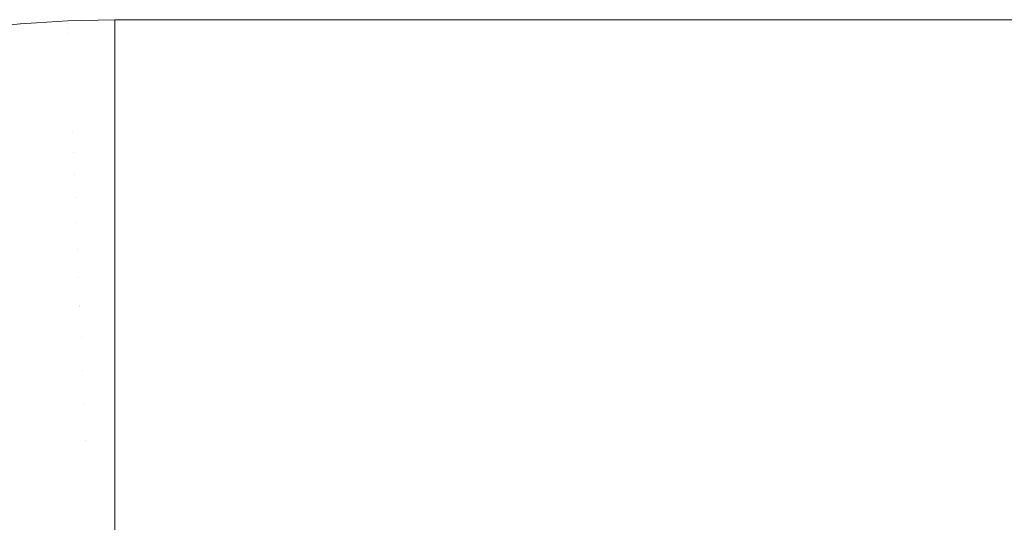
# Model space of a CAD drawing. Header units: centimetres. Extents: x -25.9 to 27.4, y -28.2 to -26.4.
# Tile 41 of 199: x -25.8373 to -25.7467, y -26.4063 to -26.36. Entities that reach past the tile are written whole.
import ezdxf

# ---------------------------------------------------------------- set-up
doc = ezdxf.new("R2010")
doc.units = ezdxf.units.CM
doc.header["$LTSCALE"] = 2.54
doc.layers.add('Lucido design-1', color=7, linetype='Continuous')

# ---------------------------------------------------------------- blocks, each defined once
blk = doc.blocks.new('Gruppo-4-1')
at = {"color": 7, "linetype": 'Continuous', "lineweight": 9}
for points, invisible_edges in [([(-25.832921, -26.360142, 540.423108), (-25.828561, -26.360047, 540.423108), (-25.828561, -26.36, 540.420033), (-25.831636, -26.360067, 540.420033)], 9), ([(-25.831636, -26.360067, 539.820033), (-25.828561, -26.36, 539.820033), (-25.828561, -26.360095, 539.815674), (-25.832919, -26.36019, 539.815674)], 12), ([(-25.831636, -26.360067, 539.820033), (-25.831636, -26.360067, 540.420033), (-25.828561, -26.36, 540.420033), (-25.828561, -26.36, 539.820033)], 1), ([(27.271439, -26.360047, 540.423108), (27.271439, -26.36, 540.420033), (-25.828561, -26.36, 540.420033), (-25.828561, -26.360047, 540.423108)], 8), ([(-25.828561, -26.36, 539.820033), (-8.128561, -26.36, 539.820033), (-8.128561, -26.360095, 539.815671), (-25.828561, -26.360095, 539.815671)], 4), ([(-25.828561, -26.36, 539.820033), (-8.084169, -26.36, 540.145677), (-8.089361, -26.36, 540.13896)], 9), ([(-25.828561, -26.36, 539.820033), (-8.127841, -26.36, 540.036995), (-8.128381, -26.36, 540.028522)], 9), ([(-25.828561, -26.36, 539.820033), (-8.122108, -26.36, 540.070429), (-8.124072, -26.36, 540.062169)], 9), ([(-25.828561, -26.36, 539.820033), (-8.117137, -26.36, 540.086661), (-8.119795, -26.36, 540.078598)], 9), ([(-25.828561, -26.36, 539.820033), (-8.078696, -26.36, 540.152168), (-8.084169, -26.36, 540.145677)], 9), ([(-8.089361, -26.36, 540.13896), (-8.094263, -26.36, 540.132028), (-25.828561, -26.36, 539.820033)], 10), ([(-25.828561, -26.36, 540.420033), (-8.003133, -26.36, 540.205611), (-8.010942, -26.36, 540.202279)], 9), ([(-25.828561, -26.36, 539.820033), (-8.126942, -26.36, 540.045437), (-8.127841, -26.36, 540.036995)], 9), ([(-8.128381, -26.36, 540.028522), (-8.128561, -26.36, 540.020033), (-25.828561, -26.36, 539.820033)], 10), ([(-8.124072, -26.36, 540.062169), (-8.125685, -26.36, 540.053834), (-25.828561, -26.36, 539.820033)], 10), ([(-8.125685, -26.36, 540.053834), (-8.126942, -26.36, 540.045437), (-25.828561, -26.36, 539.820033)], 10), ([(-25.828561, -26.36, 539.820033), (-8.114139, -26.36, 540.094605), (-8.117137, -26.36, 540.086661)], 9), ([(-8.119795, -26.36, 540.078598), (-8.122108, -26.36, 540.070429), (-25.828561, -26.36, 539.820033)], 10), ([(-25.828561, -26.36, 539.820033), (-8.107147, -26.36, 540.110074), (-8.110807, -26.36, 540.102414)], 9), ([(-25.828561, -26.36, 539.820033), (-8.098867, -26.36, 540.124895), (-8.103164, -26.36, 540.117572)], 9), ([(-8.094263, -26.36, 540.132028), (-8.098867, -26.36, 540.124895), (-25.828561, -26.36, 539.820033)], 10), ([(-25.828561, -26.36, 540.420033), (-8.040556, -26.36, 540.185735), (-8.047488, -26.36, 540.180833)], 9), ([(-25.828561, -26.36, 540.420033), (-8.0261, -26.36, 540.194636), (-8.033423, -26.36, 540.190339)], 9), ([(-8.010942, -26.36, 540.202279), (-8.018602, -26.36, 540.198619), (-25.828561, -26.36, 540.420033)], 10), ([(-8.018602, -26.36, 540.198619), (-8.0261, -26.36, 540.194636), (-25.828561, -26.36, 540.420033)], 10), ([(-25.828561, -26.36, 540.420033), (-7.987126, -26.36, 540.211267), (-7.995189, -26.36, 540.208609)], 9), ([(-25.828561, -26.36, 540.420033), (-7.970697, -26.36, 540.215544), (-7.978957, -26.36, 540.21358)], 9), ([(-8.110807, -26.36, 540.102414), (-8.114139, -26.36, 540.094605), (-25.828561, -26.36, 539.820033)], 10), ([(-8.103164, -26.36, 540.117572), (-8.107147, -26.36, 540.110074), (-25.828561, -26.36, 539.820033)], 10), ([(-25.828561, -26.36, 539.820033), (-8.066949, -26.36, 540.164425), (-8.072953, -26.36, 540.158421)], 9), ([(-8.033423, -26.36, 540.190339), (-8.040556, -26.36, 540.185735), (-25.828561, -26.36, 540.420033)], 10), ([(-8.047488, -26.36, 540.180833), (-8.054205, -26.36, 540.175641), (-25.828561, -26.36, 540.420033)], 10), ([(-7.995189, -26.36, 540.208609), (-8.003133, -26.36, 540.205611), (-25.828561, -26.36, 540.420033)], 10), ([(-25.828561, -26.36, 540.420033), (-7.962362, -26.36, 540.217157), (-7.970697, -26.36, 540.215544)], 9), ([(-7.978957, -26.36, 540.21358), (-7.987126, -26.36, 540.211267), (-25.828561, -26.36, 540.420033)], 10), ([(9.371439, -26.36, 540.220033), (-25.828561, -26.36, 540.420033), (27.271439, -26.36, 540.420033)], 9), ([(9.371439, -26.36, 540.220033), (-7.928561, -26.36, 540.220033), (-25.828561, -26.36, 540.420033)], 10), ([(-8.072953, -26.36, 540.158421), (-8.078696, -26.36, 540.152168), (-25.828561, -26.36, 539.820033)], 10), ([(-25.828561, -26.36, 539.820033), (-25.828561, -26.36, 540.420033), (-8.054205, -26.36, 540.175641), (-8.060696, -26.36, 540.170168)], 10), ([(-8.060696, -26.36, 540.170168), (-8.066949, -26.36, 540.164425), (-25.828561, -26.36, 539.820033)], 10), ([(-25.828561, -26.36, 540.420033), (-7.953965, -26.36, 540.218414), (-7.962362, -26.36, 540.217157)], 9), ([(-25.828561, -26.36, 540.420033), (-7.93705, -26.36, 540.219853), (-7.945523, -26.36, 540.219313)], 9), ([(-8.128561, -26.36, 540.020033), (-8.128561, -26.36, 539.820033), (-25.828561, -26.36, 539.820033)], 8), ([(-7.928561, -26.36, 540.220033), (-7.93705, -26.36, 540.219853), (-25.828561, -26.36, 540.420033)], 10), ([(-7.945523, -26.36, 540.219313), (-7.953965, -26.36, 540.218414), (-25.828561, -26.36, 540.420033)], 10), ([(-25.841608, -26.360902, 540.423108), (-25.837273, -26.360428, 540.423108), (-25.837277, -26.360381, 540.420033), (-25.839916, -26.36067, 540.420033)], 11), ([(-25.84158, -26.361114, 540.427254), (-25.837254, -26.360641, 540.427254), (-25.837273, -26.360428, 540.423108), (-25.841608, -26.360902, 540.423108)], 15), ([(-25.839916, -26.36067, 539.820033), (-25.837277, -26.360381, 539.820033), (-25.837269, -26.360475, 539.815674), (-25.841602, -26.36095, 539.815674)], 14), ([(-25.841602, -26.36095, 539.815674), (-25.837269, -26.360475, 539.815674), (-25.837246, -26.36074, 539.811541), (-25.841567, -26.361214, 539.811541)], 15), ([(-25.84153, -26.361497, 540.43139), (-25.837221, -26.361025, 540.43139), (-25.837254, -26.360641, 540.427254), (-25.84158, -26.361114, 540.427254)], 15), ([(-25.841567, -26.361214, 539.811541), (-25.837246, -26.36074, 539.811541), (-25.837207, -26.361175, 539.807427), (-25.84151, -26.361647, 539.807427)], 15), ([(-25.837277, -26.360381, 539.820033), (-25.839916, -26.36067, 539.820033), (-25.839916, -26.36067, 540.420033), (-25.837277, -26.360381, 540.420033)], 10), ([(-25.83578, -26.360282, 540.420033), (-25.837277, -26.360381, 540.420033), (-25.837273, -26.360428, 540.423108)], 10), ([(-25.837277, -26.360381, 540.420033), (-25.83578, -26.360282, 540.420033), (-25.83578, -26.360282, 539.820033), (-25.837277, -26.360381, 539.820033)], 10), ([(-25.837269, -26.360475, 539.815674), (-25.837277, -26.360381, 539.820033), (-25.83578, -26.360282, 539.820033)], 9), ([(-25.837273, -26.360428, 540.423108), (-25.832921, -26.360142, 540.423108), (-25.832923, -26.360095, 540.420033), (-25.83578, -26.360282, 540.420033)], 11), ([(-25.837254, -26.360641, 540.427254), (-25.832912, -26.360356, 540.427254), (-25.832921, -26.360142, 540.423108), (-25.837273, -26.360428, 540.423108)], 15), ([(-25.83578, -26.360282, 539.820033), (-25.832923, -26.360095, 539.820033), (-25.832919, -26.36019, 539.815674), (-25.837269, -26.360475, 539.815674)], 14), ([(-25.837269, -26.360475, 539.815674), (-25.832919, -26.36019, 539.815674), (-25.832908, -26.360456, 539.811541), (-25.837246, -26.36074, 539.811541)], 15), ([(-25.837221, -26.361025, 540.43139), (-25.832895, -26.360742, 540.43139), (-25.832912, -26.360356, 540.427254), (-25.837254, -26.360641, 540.427254)], 15), ([(-25.837246, -26.36074, 539.811541), (-25.832908, -26.360456, 539.811541), (-25.832889, -26.360892, 539.807427), (-25.837207, -26.361175, 539.807427)], 15), ([(-25.837172, -26.361581, 540.435511), (-25.832871, -26.361299, 540.435511), (-25.832895, -26.360742, 540.43139), (-25.837221, -26.361025, 540.43139)], 15), ([(-25.837207, -26.361175, 539.807427), (-25.832889, -26.360892, 539.807427), (-25.832862, -26.361497, 539.803337), (-25.837155, -26.361779, 539.803337)], 15), ([(-25.832923, -26.360095, 539.820033), (-25.83578, -26.360282, 539.820033), (-25.83578, -26.360282, 540.420033), (-25.832923, -26.360095, 540.420033)], 10), ([(-25.831636, -26.360067, 540.420033), (-25.832923, -26.360095, 540.420033), (-25.832921, -26.360142, 540.423108)], 10), ([(-25.832923, -26.360095, 540.420033), (-25.831636, -26.360067, 540.420033), (-25.831636, -26.360067, 539.820033), (-25.832923, -26.360095, 539.820033)], 10), ([(-25.832919, -26.36019, 539.815674), (-25.832923, -26.360095, 539.820033), (-25.831636, -26.360067, 539.820033)], 9), ([(-25.828561, -26.360114, 540.424394), (-25.828561, -26.360047, 540.423108), (-25.832921, -26.360142, 540.423108)], 10), ([(-25.832921, -26.360142, 540.423108), (-25.832912, -26.360356, 540.427254), (-25.828561, -26.360261, 540.427254), (-25.828561, -26.360114, 540.424394)], 11), ([(-25.832919, -26.36019, 539.815674), (-25.828561, -26.360095, 539.815674), (-25.828561, -26.360361, 539.811541), (-25.832908, -26.360456, 539.811541)], 13), ([(-25.828561, -26.3604, 540.428747), (-25.828561, -26.360261, 540.427254), (-25.832912, -26.360356, 540.427254)], 10), ([(-25.832912, -26.360356, 540.427254), (-25.832895, -26.360742, 540.43139), (-25.828561, -26.360647, 540.43139), (-25.828561, -26.3604, 540.428747)], 11), ([(-25.832908, -26.360456, 539.811541), (-25.828561, -26.360361, 539.811541), (-25.828561, -26.360385, 539.811318)], 9), ([(-25.828561, -26.360385, 539.811318), (-25.828561, -26.360798, 539.807427), (-25.832889, -26.360892, 539.807427), (-25.832908, -26.360456, 539.811541)], 14), ([(-25.828561, -26.360876, 540.433083), (-25.828561, -26.360647, 540.43139), (-25.832895, -26.360742, 540.43139)], 10), ([(-25.832895, -26.360742, 540.43139), (-25.832871, -26.361299, 540.435511), (-25.828561, -26.361205, 540.435511), (-25.828561, -26.360876, 540.433083)], 11), ([(-25.832889, -26.360892, 539.807427), (-25.828561, -26.360798, 539.807427), (-25.828561, -26.360864, 539.806982)], 9), ([(-25.828561, -26.360864, 539.806982), (-25.828561, -26.361404, 539.803337), (-25.832862, -26.361497, 539.803337), (-25.832889, -26.360892, 539.807427)], 14), ([(-25.828561, -26.360047, 540.423108), (-25.828561, -26.360114, 540.424394), (27.271439, -26.360114, 540.424394), (27.271439, -26.360047, 540.423108)], 10), ([(-25.828561, -26.360361, 539.811541), (-25.828561, -26.360095, 539.815671), (-8.128561, -26.360095, 539.815671), (-8.128561, -26.360361, 539.811541)], 10), ([(27.271439, -26.360261, 540.427254), (27.271439, -26.360114, 540.424394), (-25.828561, -26.360114, 540.424394), (-25.828561, -26.360261, 540.427254)], 10), ([(-25.828561, -26.360261, 540.427254), (-25.828561, -26.3604, 540.428747), (27.271439, -26.3604, 540.428747), (27.271439, -26.360261, 540.427254)], 10), ([(-8.128561, -26.360361, 539.811541), (-8.128561, -26.360385, 539.811318), (-25.828561, -26.360385, 539.811318), (-25.828561, -26.360361, 539.811541)], 10), ([(-25.828561, -26.360798, 539.807427), (-25.828561, -26.360385, 539.811318), (-8.128561, -26.360385, 539.811318), (-8.128561, -26.360798, 539.807427)], 10), ([(27.271439, -26.360647, 540.43139), (27.271439, -26.3604, 540.428747), (-25.828561, -26.3604, 540.428747), (-25.828561, -26.360647, 540.43139)], 10), ([(-25.828561, -26.360647, 540.43139), (-25.828561, -26.360876, 540.433083), (27.271439, -26.360876, 540.433083), (27.271439, -26.360647, 540.43139)], 10), ([(-8.128561, -26.360798, 539.807427), (-8.128561, -26.360864, 539.806982), (-25.828561, -26.360864, 539.806982), (-25.828561, -26.360798, 539.807427)], 10), ([(-25.828561, -26.361404, 539.803337), (-25.828561, -26.360864, 539.806982), (-8.128561, -26.360864, 539.806982), (-8.128561, -26.361404, 539.803337)], 10), ([(27.271439, -26.361205, 540.435511), (27.271439, -26.360876, 540.433083), (-25.828561, -26.360876, 540.433083), (-25.828561, -26.361205, 540.435511)], 10), ([(-25.841457, -26.36205, 540.435511), (-25.837172, -26.361581, 540.435511), (-25.837221, -26.361025, 540.43139), (-25.84153, -26.361497, 540.43139)], 15), ([(-25.84151, -26.361647, 539.807427), (-25.837207, -26.361175, 539.807427), (-25.837155, -26.361779, 539.803337), (-25.841431, -26.362247, 539.803337)], 15), ([(-25.841362, -26.362774, 540.439608), (-25.837108, -26.362308, 540.439608), (-25.837172, -26.361581, 540.435511), (-25.841457, -26.36205, 540.435511)], 15), ([(-25.841431, -26.362247, 539.803337), (-25.837155, -26.361779, 539.803337), (-25.837087, -26.362549, 539.79928), (-25.84133, -26.363014, 539.79928)], 15), ([(-25.837108, -26.362308, 540.439608), (-25.832839, -26.362028, 540.439608), (-25.832871, -26.361299, 540.435511), (-25.837172, -26.361581, 540.435511)], 15), ([(-25.837155, -26.361779, 539.803337), (-25.832862, -26.361497, 539.803337), (-25.832828, -26.36227, 539.79928), (-25.837087, -26.362549, 539.79928)], 15), ([(-25.828561, -26.36154, 540.437394), (-25.828561, -26.361205, 540.435511), (-25.832871, -26.361299, 540.435511)], 10), ([(-25.832871, -26.361299, 540.435511), (-25.832839, -26.362028, 540.439608), (-25.828561, -26.361935, 540.439608), (-25.828561, -26.36154, 540.437394)], 11), ([(-25.832862, -26.361497, 539.803337), (-25.828561, -26.361404, 539.803337), (-25.828561, -26.361531, 539.802671)], 9), ([(-25.828561, -26.361531, 539.802671), (-25.828561, -26.362177, 539.79928), (-25.832828, -26.36227, 539.79928), (-25.832862, -26.361497, 539.803337)], 14), ([(-25.828561, -26.361205, 540.435511), (-25.828561, -26.36154, 540.437394), (27.271439, -26.36154, 540.437394), (27.271439, -26.361205, 540.435511)], 10), ([(-8.128561, -26.361404, 539.803337), (-8.128561, -26.361531, 539.802671), (-25.828561, -26.361531, 539.802671), (-25.828561, -26.361404, 539.803337)], 10), ([(-25.828561, -26.362177, 539.79928), (-25.828561, -26.361531, 539.802671), (-8.128561, -26.361531, 539.802671), (-8.128561, -26.362177, 539.79928)], 10), ([(27.271439, -26.361935, 540.439608), (27.271439, -26.36154, 540.437394), (-25.828561, -26.36154, 540.437394), (-25.828561, -26.361935, 540.439608)], 10), ([(-25.841244, -26.363666, 540.443675), (-25.83703, -26.363205, 540.443675), (-25.837108, -26.362308, 540.439608), (-25.841362, -26.362774, 540.439608)], 15), ([(-25.84133, -26.363014, 539.79928), (-25.837087, -26.362549, 539.79928), (-25.837005, -26.363485, 539.795262), (-25.841207, -26.363946, 539.795262)], 15), ([(-25.83703, -26.363205, 540.443675), (-25.8328, -26.362927, 540.443675), (-25.832839, -26.362028, 540.439608), (-25.837108, -26.362308, 540.439608)], 15), ([(-25.837087, -26.362549, 539.79928), (-25.832828, -26.36227, 539.79928), (-25.832787, -26.363209, 539.795262), (-25.837005, -26.363485, 539.795262)], 15), ([(-25.828561, -26.362392, 540.441673), (-25.828561, -26.361935, 540.439608), (-25.832839, -26.362028, 540.439608), (-25.8328, -26.362927, 540.443675)], 14), ([(-25.832828, -26.36227, 539.79928), (-25.828561, -26.362177, 539.79928), (-25.828561, -26.362385, 539.798393)], 9), ([(-25.828561, -26.362385, 539.798393), (-25.828561, -26.363117, 539.795262), (-25.832787, -26.363209, 539.795262), (-25.832828, -26.36227, 539.79928)], 14), ([(-25.8328, -26.362927, 540.443675), (-25.828561, -26.362835, 540.443675), (-25.828561, -26.362392, 540.441673)], 9), ([(-25.828561, -26.361935, 540.439608), (-25.828561, -26.362392, 540.441673), (27.271439, -26.362392, 540.441673), (27.271439, -26.361935, 540.439608)], 10), ([(-8.128561, -26.362177, 539.79928), (-8.128561, -26.362385, 539.798393), (-25.828561, -26.362385, 539.798393), (-25.828561, -26.362177, 539.79928)], 10), ([(-25.828561, -26.363117, 539.795262), (-25.828561, -26.362385, 539.798393), (-8.128561, -26.362385, 539.798393), (-8.128561, -26.363117, 539.795262)], 10), ([(27.271439, -26.362835, 540.443675), (27.271439, -26.362392, 540.441673), (-25.828561, -26.362392, 540.441673), (-25.828561, -26.362835, 540.443675)], 10), ([(-25.841104, -26.364727, 540.447705), (-25.836937, -26.364271, 540.447705), (-25.83703, -26.363205, 540.443675), (-25.841244, -26.363666, 540.443675)], 15), ([(-25.841207, -26.363946, 539.795262), (-25.837005, -26.363485, 539.795262), (-25.836909, -26.364585, 539.791289), (-25.841063, -26.36504, 539.791289)], 15), ([(-25.836937, -26.364271, 540.447705), (-25.832753, -26.363996, 540.447705), (-25.8328, -26.362927, 540.443675), (-25.83703, -26.363205, 540.443675)], 15), ([(-25.837005, -26.363485, 539.795262), (-25.832787, -26.363209, 539.795262), (-25.832739, -26.364311, 539.791289), (-25.836909, -26.364585, 539.791289)], 15), ([(-25.828561, -26.363428, 540.44591), (-25.828561, -26.362835, 540.443675), (-25.8328, -26.362927, 540.443675), (-25.832753, -26.363996, 540.447705)], 14), ([(-25.832787, -26.363209, 539.795262), (-25.828561, -26.363117, 539.795262), (-25.828561, -26.363424, 539.794156)], 9), ([(-25.828561, -26.363424, 539.794156), (-25.828561, -26.36422, 539.791289), (-25.832739, -26.364311, 539.791289), (-25.832787, -26.363209, 539.795262)], 14), ([(-25.832753, -26.363996, 540.447705), (-25.828561, -26.363905, 540.447705), (-25.828561, -26.363428, 540.44591)], 9), ([(-25.828561, -26.362835, 540.443675), (-25.828561, -26.363428, 540.44591), (27.271439, -26.363428, 540.44591), (27.271439, -26.362835, 540.443675)], 10), ([(-8.128561, -26.363117, 539.795262), (-8.128561, -26.363424, 539.794156), (-25.828561, -26.363424, 539.794156), (-25.828561, -26.363117, 539.795262)], 10), ([(-25.828561, -26.36422, 539.791289), (-25.828561, -26.363424, 539.794156), (-8.128561, -26.363424, 539.794156), (-8.128561, -26.36422, 539.791289)], 10), ([(27.271439, -26.363905, 540.447705), (27.271439, -26.363428, 540.44591), (-25.828561, -26.363428, 540.44591), (-25.828561, -26.363905, 540.447705)], 10), ([(-25.840943, -26.365954, 540.45169), (-25.836829, -26.365504, 540.45169), (-25.836937, -26.364271, 540.447705), (-25.841104, -26.364727, 540.447705)], 15), ([(-25.836829, -26.365504, 540.45169), (-25.832699, -26.365233, 540.45169), (-25.832753, -26.363996, 540.447705), (-25.836937, -26.364271, 540.447705)], 15), ([(-25.836909, -26.364585, 539.791289), (-25.832739, -26.364311, 539.791289), (-25.832684, -26.365575, 539.787368), (-25.836799, -26.365845, 539.787368)], 15), ([(-25.828561, -26.364648, 540.450098), (-25.828561, -26.363905, 540.447705), (-25.832753, -26.363996, 540.447705), (-25.832699, -26.365233, 540.45169)], 14), ([(-25.832739, -26.364311, 539.791289), (-25.828561, -26.36422, 539.791289), (-25.828561, -26.364646, 539.789969)], 9), ([(-25.828561, -26.364646, 539.789969), (-25.828561, -26.365486, 539.787368), (-25.832684, -26.365575, 539.787368), (-25.832739, -26.364311, 539.791289)], 14), ([(-25.828561, -26.363905, 540.447705), (-25.828561, -26.364648, 540.450098), (27.271439, -26.364648, 540.450098), (27.271439, -26.363905, 540.447705)], 10), ([(-8.128561, -26.36422, 539.791289), (-8.128561, -26.364646, 539.789969), (-25.828561, -26.364646, 539.789969), (-25.828561, -26.36422, 539.791289)], 10), ([(-25.841063, -26.36504, 539.791289), (-25.836909, -26.364585, 539.791289), (-25.836799, -26.365845, 539.787368), (-25.840898, -26.366294, 539.787368)], 15), ([(-25.836706, -26.366903, 540.455624), (-25.832638, -26.366637, 540.455624), (-25.832699, -26.365233, 540.45169), (-25.836829, -26.365504, 540.45169)], 15), ([(-25.832699, -26.365233, 540.45169), (-25.828561, -26.365143, 540.45169), (-25.828561, -26.364648, 540.450098)], 9), ([(-25.828561, -26.36605, 540.454229), (-25.828561, -26.365143, 540.45169), (-25.832699, -26.365233, 540.45169), (-25.832638, -26.366637, 540.455624)], 14), ([(-25.828561, -26.365486, 539.787368), (-25.828561, -26.364646, 539.789969), (-8.128561, -26.364646, 539.789969), (-8.128561, -26.365486, 539.787368)], 10), ([(27.271439, -26.365143, 540.45169), (27.271439, -26.364648, 540.450098), (-25.828561, -26.364648, 540.450098), (-25.828561, -26.365143, 540.45169)], 10), ([(-25.828561, -26.365143, 540.45169), (-25.828561, -26.36605, 540.454229), (27.271439, -26.36605, 540.454229), (27.271439, -26.365143, 540.45169)], 10), ([(-25.840759, -26.367347, 540.455624), (-25.836706, -26.366903, 540.455624), (-25.836829, -26.365504, 540.45169), (-25.840943, -26.365954, 540.45169)], 15), ([(-25.840898, -26.366294, 539.787368), (-25.836799, -26.365845, 539.787368), (-25.836675, -26.367264, 539.783506), (-25.840712, -26.367706, 539.783506)], 15), ([(-25.836799, -26.365845, 539.787368), (-25.832684, -26.365575, 539.787368), (-25.832622, -26.366998, 539.783506), (-25.836675, -26.367264, 539.783506)], 15), ([(-25.832684, -26.365575, 539.787368), (-25.828561, -26.365486, 539.787368), (-25.828561, -26.36605, 539.785838)], 9), ([(-25.828561, -26.36605, 539.785838), (-25.828561, -26.36691, 539.783506), (-25.832622, -26.366998, 539.783506), (-25.832684, -26.365575, 539.787368)], 14), ([(-25.832638, -26.366637, 540.455624), (-25.828561, -26.366548, 540.455624), (-25.828561, -26.36605, 540.454229)], 9), ([(-8.128561, -26.365486, 539.787368), (-8.128561, -26.36605, 539.785838), (-25.828561, -26.36605, 539.785838), (-25.828561, -26.365486, 539.787368)], 10), ([(27.271439, -26.366548, 540.455624), (27.271439, -26.36605, 540.454229), (-25.828561, -26.36605, 540.454229), (-25.828561, -26.366548, 540.455624)], 10), ([(-25.828561, -26.36691, 539.783506), (-25.828561, -26.36605, 539.785838), (-8.128561, -26.36605, 539.785838), (-8.128561, -26.36691, 539.783506)], 10), ([(-25.840555, -26.368903, 540.459498), (-25.83657, -26.368466, 540.459498), (-25.836706, -26.366903, 540.455624), (-25.840759, -26.367347, 540.455624)], 15), ([(-25.840712, -26.367706, 539.783506), (-25.836675, -26.367264, 539.783506), (-25.836537, -26.368839, 539.77971), (-25.840506, -26.369273, 539.77971)], 15), ([(-25.83657, -26.368466, 540.459498), (-25.832569, -26.368204, 540.459498), (-25.832638, -26.366637, 540.455624), (-25.836706, -26.366903, 540.455624)], 15), ([(-25.836675, -26.367264, 539.783506), (-25.832622, -26.366998, 539.783506), (-25.832553, -26.368578, 539.77971), (-25.836537, -26.368839, 539.77971)], 15), ([(-25.828561, -26.367629, 540.458295), (-25.828561, -26.366548, 540.455624), (-25.832638, -26.366637, 540.455624), (-25.832569, -26.368204, 540.459498)], 14), ([(-25.832622, -26.366998, 539.783506), (-25.828561, -26.36691, 539.783506), (-25.828561, -26.367631, 539.781773)], 9), ([(-25.828561, -26.367631, 539.781773), (-25.828561, -26.36849, 539.77971), (-25.832553, -26.368578, 539.77971), (-25.832622, -26.366998, 539.783506)], 14), ([(-25.828561, -26.366548, 540.455624), (-25.828561, -26.367629, 540.458295), (27.271439, -26.367629, 540.458295), (27.271439, -26.366548, 540.455624)], 10), ([(-8.128561, -26.36691, 539.783506), (-8.128561, -26.367631, 539.781773), (-25.828561, -26.367631, 539.781773), (-25.828561, -26.36691, 539.783506)], 10), ([(-25.832569, -26.368204, 540.459498), (-25.828561, -26.368117, 540.459498), (-25.828561, -26.367629, 540.458295)], 9), ([(-25.828561, -26.369385, 540.462288), (-25.828561, -26.368117, 540.459498), (-25.832569, -26.368204, 540.459498), (-25.832494, -26.369934, 540.463308)], 14), ([(27.271439, -26.368117, 540.459498), (27.271439, -26.367629, 540.458295), (-25.828561, -26.367629, 540.458295), (-25.828561, -26.368117, 540.459498)], 10), ([(-25.828561, -26.36849, 539.77971), (-25.828561, -26.367631, 539.781773), (-8.128561, -26.367631, 539.781773), (-8.128561, -26.36849, 539.77971)], 10), ([(-25.828561, -26.368117, 540.459498), (-25.828561, -26.369385, 540.462288), (27.271439, -26.369385, 540.462288), (27.271439, -26.368117, 540.459498)], 10), ([(-25.840329, -26.37062, 540.463308), (-25.836419, -26.370191, 540.463308), (-25.83657, -26.368466, 540.459498), (-25.840555, -26.368903, 540.459498)], 15), ([(-25.840506, -26.369273, 539.77971), (-25.836537, -26.368839, 539.77971), (-25.836386, -26.370566, 539.775984), (-25.84028, -26.370992, 539.775984)], 15), ([(-25.836419, -26.370191, 540.463308), (-25.832494, -26.369934, 540.463308), (-25.832569, -26.368204, 540.459498), (-25.83657, -26.368466, 540.459498)], 15), ([(-25.836537, -26.368839, 539.77971), (-25.832553, -26.368578, 539.77971), (-25.832477, -26.37031, 539.775984), (-25.836386, -26.370566, 539.775984)], 15), ([(-25.832477, -26.37031, 539.775984), (-25.832553, -26.368578, 539.77971), (-25.828561, -26.36849, 539.77971), (-25.828561, -26.369388, 539.77778)], 11), ([(-8.128561, -26.36849, 539.77971), (-8.128561, -26.369388, 539.77778), (-25.828561, -26.369388, 539.77778), (-25.828561, -26.36849, 539.77971)], 10), ([(-25.836254, -26.372075, 540.467045), (-25.832411, -26.371823, 540.467045), (-25.832494, -26.369934, 540.463308), (-25.836419, -26.370191, 540.463308)], 15), ([(-25.832494, -26.369934, 540.463308), (-25.828561, -26.369848, 540.463308), (-25.828561, -26.369385, 540.462288)], 9), ([(-25.828561, -26.371313, 540.466201), (-25.828561, -26.369848, 540.463308), (-25.832494, -26.369934, 540.463308), (-25.832411, -26.371823, 540.467045)], 14), ([(-25.828561, -26.369388, 539.77778), (-25.828561, -26.370224, 539.775984), (-25.832477, -26.37031, 539.775984)], 10), ([(27.271439, -26.369848, 540.463308), (27.271439, -26.369385, 540.462288), (-25.828561, -26.369385, 540.462288), (-25.828561, -26.369848, 540.463308)], 10), ([(-25.828561, -26.370224, 539.775984), (-25.828561, -26.369388, 539.77778), (-8.128561, -26.369388, 539.77778), (-8.128561, -26.370224, 539.775984)], 10), ([(-25.828561, -26.369848, 540.463308), (-25.828561, -26.371313, 540.466201), (27.271439, -26.371313, 540.466201), (27.271439, -26.369848, 540.463308)], 10), ([(-25.840082, -26.372495, 540.467045), (-25.836254, -26.372075, 540.467045), (-25.836419, -26.370191, 540.463308), (-25.840329, -26.37062, 540.463308)], 15), ([(-25.84028, -26.370992, 539.775984), (-25.836386, -26.370566, 539.775984), (-25.836222, -26.372442, 539.772337), (-25.840034, -26.37286, 539.772337)], 15), ([(-25.836386, -26.370566, 539.775984), (-25.832477, -26.37031, 539.775984), (-25.832395, -26.372192, 539.772337), (-25.836222, -26.372442, 539.772337)], 15), ([(-25.832395, -26.372192, 539.772337), (-25.832477, -26.37031, 539.775984), (-25.828561, -26.370224, 539.775984), (-25.828561, -26.371317, 539.773868)], 11), ([(-8.128561, -26.370224, 539.775984), (-8.128561, -26.371317, 539.773868), (-25.828561, -26.371317, 539.773868), (-25.828561, -26.370224, 539.775984)], 10), ([(-25.832411, -26.371823, 540.467045), (-25.828561, -26.371739, 540.467045), (-25.828561, -26.371313, 540.466201)], 9), ([(-25.828561, -26.373409, 540.470027), (-25.828561, -26.371739, 540.467045), (-25.832411, -26.371823, 540.467045), (-25.832322, -26.37387, 540.470703)], 14), ([(-25.828561, -26.371317, 539.773868), (-25.828561, -26.372108, 539.772337), (-25.832395, -26.372192, 539.772337)], 10), ([(27.271439, -26.371739, 540.467045), (27.271439, -26.371313, 540.466201), (-25.828561, -26.371313, 540.466201), (-25.828561, -26.371739, 540.467045)], 10), ([(-25.828561, -26.372108, 539.772337), (-25.828561, -26.371317, 539.773868), (-8.128561, -26.371317, 539.773868), (-8.128561, -26.372108, 539.772337)], 10), ([(-25.828561, -26.371739, 540.467045), (-25.828561, -26.373409, 540.470027), (27.271439, -26.373409, 540.470027), (27.271439, -26.371739, 540.467045)], 10), ([(-25.839814, -26.374525, 540.470703), (-25.836075, -26.374116, 540.470703), (-25.836254, -26.372075, 540.467045), (-25.840082, -26.372495, 540.467045)], 15), ([(-25.840034, -26.37286, 539.772337), (-25.836222, -26.372442, 539.772337), (-25.836045, -26.374465, 539.768772), (-25.839769, -26.374872, 539.768772)], 15), ([(-25.836075, -26.374116, 540.470703), (-25.832322, -26.37387, 540.470703), (-25.832411, -26.371823, 540.467045), (-25.836254, -26.372075, 540.467045)], 15), ([(-25.836222, -26.372442, 539.772337), (-25.832395, -26.372192, 539.772337), (-25.832307, -26.37422, 539.768772), (-25.836045, -26.374465, 539.768772)], 15), ([(-25.832307, -26.37422, 539.768772), (-25.832395, -26.372192, 539.772337), (-25.828561, -26.372108, 539.772337), (-25.828561, -26.373414, 539.770043)], 11), ([(-8.128561, -26.372108, 539.772337), (-8.128561, -26.373414, 539.770043), (-25.828561, -26.373414, 539.770043), (-25.828561, -26.372108, 539.772337)], 10), ([(-25.832322, -26.37387, 540.470703), (-25.828561, -26.373788, 540.470703), (-25.828561, -26.373409, 540.470027)], 9), ([(-25.828561, -26.373414, 539.770043), (-25.828561, -26.374138, 539.768772), (-25.832307, -26.37422, 539.768772)], 10), ([(27.271439, -26.373788, 540.470703), (27.271439, -26.373409, 540.470027), (-25.828561, -26.373409, 540.470027), (-25.828561, -26.373788, 540.470703)], 10), ([(-25.828561, -26.374138, 539.768772), (-25.828561, -26.373414, 539.770043), (-8.128561, -26.373414, 539.770043), (-8.128561, -26.374138, 539.768772)], 10), ([(-25.839527, -26.376708, 540.474275), (-25.835883, -26.376309, 540.474275), (-25.836075, -26.374116, 540.470703), (-25.839814, -26.374525, 540.470703)], 15), ([(-25.839769, -26.374872, 539.768772), (-25.836045, -26.374465, 539.768772), (-25.835855, -26.376629, 539.765297), (-25.839485, -26.377026, 539.765297)], 15), ([(-25.835883, -26.376309, 540.474275), (-25.832226, -26.376069, 540.474275), (-25.832322, -26.37387, 540.470703), (-25.836075, -26.374116, 540.470703)], 15), ([(-25.836045, -26.374465, 539.768772), (-25.832307, -26.37422, 539.768772), (-25.832212, -26.37639, 539.765297), (-25.835855, -26.376629, 539.765297)], 15), ([(-25.828561, -26.37567, 540.473758), (-25.828561, -26.373788, 540.470703), (-25.832322, -26.37387, 540.470703), (-25.832226, -26.376069, 540.474275)], 14), ([(-25.832212, -26.37639, 539.765297), (-25.832307, -26.37422, 539.768772), (-25.828561, -26.374138, 539.768772), (-25.828561, -26.375676, 539.766313)], 11), ([(-25.828561, -26.373788, 540.470703), (-25.828561, -26.37567, 540.473758), (27.271439, -26.37567, 540.473758), (27.271439, -26.373788, 540.470703)], 10), ([(-8.128561, -26.374138, 539.768772), (-8.128561, -26.375676, 539.766313), (-25.828561, -26.375676, 539.766313), (-25.828561, -26.374138, 539.768772)], 10), ([(-25.83922, -26.37904, 540.477756), (-25.835678, -26.378652, 540.477756), (-25.835883, -26.376309, 540.474275), (-25.839527, -26.376708, 540.474275)], 15), ([(-25.835678, -26.378652, 540.477756), (-25.832123, -26.378419, 540.477756), (-25.832226, -26.376069, 540.474275), (-25.835883, -26.376309, 540.474275)], 15), ([(-25.832226, -26.376069, 540.474275), (-25.828561, -26.375989, 540.474275), (-25.828561, -26.37567, 540.473758)], 9), ([(-25.828561, -26.378092, 540.477386), (-25.828561, -26.375989, 540.474275), (-25.832226, -26.376069, 540.474275), (-25.832123, -26.378419, 540.477756)], 14), ([(-25.828561, -26.375676, 539.766313), (-25.828561, -26.37631, 539.765297), (-25.832212, -26.37639, 539.765297)], 10), ([(-25.832111, -26.378698, 539.761917), (-25.832212, -26.37639, 539.765297), (-25.828561, -26.37631, 539.765297), (-25.828561, -26.378097, 539.762684)], 11), ([(27.271439, -26.375989, 540.474275), (27.271439, -26.37567, 540.473758), (-25.828561, -26.37567, 540.473758), (-25.828561, -26.375989, 540.474275)], 10), ([(-25.828561, -26.37631, 539.765297), (-25.828561, -26.375676, 539.766313), (-8.128561, -26.375676, 539.766313), (-8.128561, -26.37631, 539.765297)], 10), ([(-25.828561, -26.375989, 540.474275), (-25.828561, -26.378092, 540.477386), (27.271439, -26.378092, 540.477386), (27.271439, -26.375989, 540.474275)], 10), ([(-8.128561, -26.37631, 539.765297), (-8.128561, -26.378097, 539.762684), (-25.828561, -26.378097, 539.762684), (-25.828561, -26.37631, 539.765297)], 10), ([(-25.839485, -26.377026, 539.765297), (-25.835855, -26.376629, 539.765297), (-25.835654, -26.378931, 539.761917), (-25.839184, -26.379317, 539.761917)], 15), ([(-25.835855, -26.376629, 539.765297), (-25.832212, -26.37639, 539.765297), (-25.832111, -26.378698, 539.761917), (-25.835654, -26.378931, 539.761917)], 15), ([(-25.832123, -26.378419, 540.477756), (-25.828561, -26.378341, 540.477756), (-25.828561, -26.378092, 540.477386)], 9), ([(-25.828561, -26.378097, 539.762684), (-25.828561, -26.378621, 539.761917), (-25.832111, -26.378698, 539.761917)], 10), ([(27.271439, -26.378341, 540.477756), (27.271439, -26.378092, 540.477386), (-25.828561, -26.378092, 540.477386), (-25.828561, -26.378341, 540.477756)], 10), ([(-25.828561, -26.378621, 539.761917), (-25.828561, -26.378097, 539.762684), (-8.128561, -26.378097, 539.762684), (-8.128561, -26.378621, 539.761917)], 10), ([(-25.838894, -26.381517, 540.481137), (-25.835461, -26.381141, 540.481137), (-25.835678, -26.378652, 540.477756), (-25.83922, -26.37904, 540.477756)], 15), ([(-25.839184, -26.379317, 539.761917), (-25.835654, -26.378931, 539.761917), (-25.835441, -26.381366, 539.758638), (-25.838864, -26.381741, 539.758638)], 15), ([(-25.835461, -26.381141, 540.481137), (-25.832014, -26.380915, 540.481137), (-25.832123, -26.378419, 540.477756), (-25.835678, -26.378652, 540.477756)], 15), ([(-25.835654, -26.378931, 539.761917), (-25.832111, -26.378698, 539.761917), (-25.832004, -26.381141, 539.758638), (-25.835441, -26.381366, 539.758638)], 15), ([(-25.828561, -26.380669, 540.480906), (-25.828561, -26.378341, 540.477756), (-25.832123, -26.378419, 540.477756), (-25.832014, -26.380915, 540.481137)], 14), ([(-25.832004, -26.381141, 539.758638), (-25.832111, -26.378698, 539.761917), (-25.828561, -26.378621, 539.761917), (-25.828561, -26.380674, 539.759164)], 11), ([(-25.828561, -26.378341, 540.477756), (-25.828561, -26.380669, 540.480906), (27.271439, -26.380669, 540.480906), (27.271439, -26.378341, 540.477756)], 10), ([(-8.128561, -26.378621, 539.761917), (-8.128561, -26.380674, 539.759164), (-25.828561, -26.380674, 539.759164), (-25.828561, -26.378621, 539.761917)], 10), ([(-25.832014, -26.380915, 540.481137), (-25.828561, -26.38084, 540.481137), (-25.828561, -26.380669, 540.480906)], 9), ([(-25.828561, -26.383398, 540.48431), (-25.828561, -26.38084, 540.481137), (-25.832014, -26.380915, 540.481137), (-25.831899, -26.383554, 540.484414)], 14), ([(-25.828561, -26.380674, 539.759164), (-25.828561, -26.381066, 539.758638), (-25.832004, -26.381141, 539.758638)], 10), ([(27.271439, -26.38084, 540.481137), (27.271439, -26.380669, 540.480906), (-25.828561, -26.380669, 540.480906), (-25.828561, -26.38084, 540.481137)], 10), ([(-25.828561, -26.381066, 539.758638), (-25.828561, -26.380674, 539.759164), (-8.128561, -26.380674, 539.759164), (-8.128561, -26.381066, 539.758638)], 10), ([(-25.828561, -26.38084, 540.481137), (-25.828561, -26.383398, 540.48431), (27.271439, -26.383398, 540.48431), (27.271439, -26.38084, 540.481137)], 10), ([(-25.838549, -26.384136, 540.484414), (-25.83523, -26.383772, 540.484414), (-25.835461, -26.381141, 540.481137), (-25.838894, -26.381517, 540.481137)], 15), ([(-25.838864, -26.381741, 539.758638), (-25.835441, -26.381366, 539.758638), (-25.835217, -26.383931, 539.755464), (-25.838528, -26.384294, 539.755464)], 15), ([(-25.83523, -26.383772, 540.484414), (-25.831899, -26.383554, 540.484414), (-25.832014, -26.380915, 540.481137), (-25.835461, -26.381141, 540.481137)], 15), ([(-25.835441, -26.381366, 539.758638), (-25.832004, -26.381141, 539.758638), (-25.831892, -26.383713, 539.755464), (-25.835217, -26.383931, 539.755464)], 15), ([(-25.831892, -26.383713, 539.755464), (-25.832004, -26.381141, 539.758638), (-25.828561, -26.381066, 539.758638), (-25.828561, -26.383401, 539.755759)], 11), ([(-8.128561, -26.381066, 539.758638), (-8.128561, -26.383401, 539.755759), (-25.828561, -26.383401, 539.755759), (-25.828561, -26.381066, 539.758638)], 10), ([(-25.834988, -26.386542, 540.48758), (-25.831778, -26.386331, 540.48758), (-25.831899, -26.383554, 540.484414), (-25.83523, -26.383772, 540.484414)], 15), ([(-25.831899, -26.383554, 540.484414), (-25.828561, -26.383481, 540.484414), (-25.828561, -26.383398, 540.48431)], 9), ([(-25.831778, -26.386331, 540.48758), (-25.828561, -26.386261, 540.48758), (-25.828561, -26.383481, 540.484414), (-25.831899, -26.383554, 540.484414)], 13), ([(-25.828561, -26.383401, 539.755759), (-25.828561, -26.383641, 539.755464), (-25.831892, -26.383713, 539.755464)], 10), ([(27.271439, -26.383481, 540.484414), (27.271439, -26.383398, 540.48431), (-25.828561, -26.383398, 540.48431), (-25.828561, -26.383481, 540.484414)], 10), ([(-25.828561, -26.383641, 539.755464), (-25.828561, -26.383401, 539.755759), (-8.128561, -26.383401, 539.755759), (-8.128561, -26.383641, 539.755464)], 10), ([(27.271439, -26.386261, 540.48758), (27.271439, -26.383481, 540.484414), (-25.828561, -26.383481, 540.484414), (-25.828561, -26.386261, 540.48758)], 10), ([(-25.838186, -26.386892, 540.48758), (-25.834988, -26.386542, 540.48758), (-25.83523, -26.383772, 540.484414), (-25.838549, -26.384136, 540.484414)], 15), ([(-25.838528, -26.384294, 539.755464), (-25.835217, -26.383931, 539.755464), (-25.834981, -26.38662, 539.7524), (-25.838176, -26.38697, 539.7524)], 15), ([(-25.835217, -26.383931, 539.755464), (-25.831892, -26.383713, 539.755464), (-25.831774, -26.38641, 539.7524), (-25.834981, -26.38662, 539.7524)], 15), ([(-25.831774, -26.38641, 539.7524), (-25.831892, -26.383713, 539.755464), (-25.828561, -26.383641, 539.755464), (-25.828561, -26.386274, 539.752476)], 11), ([(-8.128561, -26.383641, 539.755464), (-8.128561, -26.386274, 539.752476), (-25.828561, -26.386274, 539.752476), (-25.828561, -26.383641, 539.755464)], 10), ([(-25.828561, -26.386273, 540.487592), (-25.828561, -26.386261, 540.48758), (-25.831778, -26.386331, 540.48758)], 10), ([(-25.831778, -26.386331, 540.48758), (-25.831651, -26.389242, 540.49063), (-25.828561, -26.389175, 540.49063), (-25.828561, -26.386273, 540.487592)], 11), ([(-25.828561, -26.386274, 539.752476), (-25.828561, -26.38634, 539.7524), (-25.831774, -26.38641, 539.7524)], 10), ([(-25.828561, -26.386261, 540.48758), (-25.828561, -26.386273, 540.487592), (27.271439, -26.386273, 540.487592), (27.271439, -26.386261, 540.48758)], 10), ([(27.271439, -26.389175, 540.49063), (27.271439, -26.386273, 540.487592), (-25.828561, -26.386273, 540.487592), (-25.828561, -26.389175, 540.49063)], 10), ([(-25.828561, -26.38634, 539.7524), (-25.828561, -26.386274, 539.752476), (-8.128561, -26.386274, 539.752476), (-8.128561, -26.38634, 539.7524)], 10), ([(-25.837806, -26.389781, 540.49063), (-25.834734, -26.389445, 540.49063), (-25.834988, -26.386542, 540.48758), (-25.838186, -26.386892, 540.48758)], 15), ([(-25.838176, -26.38697, 539.7524), (-25.834981, -26.38662, 539.7524), (-25.834736, -26.389429, 539.749452), (-25.837808, -26.389766, 539.749452)], 15), ([(-25.834734, -26.389445, 540.49063), (-25.831651, -26.389242, 540.49063), (-25.831778, -26.386331, 540.48758), (-25.834988, -26.386542, 540.48758)], 15), ([(-25.834981, -26.38662, 539.7524), (-25.831774, -26.38641, 539.7524), (-25.831651, -26.389227, 539.749452), (-25.834736, -26.389429, 539.749452)], 15), ([(-25.831774, -26.38641, 539.7524), (-25.828561, -26.38634, 539.7524), (-25.828561, -26.38916, 539.749452), (-25.831651, -26.389227, 539.749452)], 13), ([(-25.828561, -26.38916, 539.749452), (-25.828561, -26.38634, 539.7524), (-8.128561, -26.38634, 539.7524), (-8.128561, -26.38916, 539.749452)], 10), ([(-25.837808, -26.389766, 539.749452), (-25.834736, -26.389429, 539.749452), (-25.83448, -26.392353, 539.746625), (-25.837425, -26.392676, 539.746625)], 15), ([(-25.837409, -26.392798, 540.493556), (-25.834469, -26.392476, 540.493556), (-25.834734, -26.389445, 540.49063), (-25.837806, -26.389781, 540.49063)], 15), ([(-25.834736, -26.389429, 539.749452), (-25.831651, -26.389227, 539.749452), (-25.831523, -26.392159, 539.746625), (-25.83448, -26.392353, 539.746625)], 15), ([(-25.834469, -26.392476, 540.493556), (-25.831518, -26.392283, 540.493556), (-25.831651, -26.389242, 540.49063), (-25.834734, -26.389445, 540.49063)], 15), ([(-25.831651, -26.389227, 539.749452), (-25.828561, -26.38916, 539.749452), (-25.828561, -26.389292, 539.749325)], 9), ([(-25.828561, -26.389292, 540.490742), (-25.828561, -26.389175, 540.49063), (-25.831651, -26.389242, 540.49063)], 10), ([(-25.828561, -26.389292, 539.749325), (-25.828561, -26.392095, 539.746625), (-25.831523, -26.392159, 539.746625), (-25.831651, -26.389227, 539.749452)], 14), ([(-25.831651, -26.389242, 540.49063), (-25.831518, -26.392283, 540.493556), (-25.828561, -26.392218, 540.493556), (-25.828561, -26.389292, 540.490742)], 11), ([(-8.128561, -26.38916, 539.749452), (-8.128561, -26.389292, 539.749325), (-25.828561, -26.389292, 539.749325), (-25.828561, -26.38916, 539.749452)], 10), ([(-25.828561, -26.389175, 540.49063), (-25.828561, -26.389292, 540.490742), (27.271439, -26.389292, 540.490742), (27.271439, -26.389175, 540.49063)], 10), ([(27.271439, -26.392218, 540.493556), (27.271439, -26.389292, 540.490742), (-25.828561, -26.389292, 540.490742), (-25.828561, -26.392218, 540.493556)], 10), ([(-25.828561, -26.392095, 539.746625), (-25.828561, -26.389292, 539.749325), (-8.128561, -26.389292, 539.749325), (-8.128561, -26.392095, 539.746625)], 10), ([(-25.837425, -26.392676, 539.746625), (-25.83448, -26.392353, 539.746625), (-25.834214, -26.395386, 539.743921), (-25.837027, -26.395694, 539.743921)], 15), ([(-25.836995, -26.395938, 540.496355), (-25.834193, -26.395632, 540.496355), (-25.834469, -26.392476, 540.493556), (-25.837409, -26.392798, 540.493556)], 15), ([(-25.83448, -26.392353, 539.746625), (-25.831523, -26.392159, 539.746625), (-25.831391, -26.395201, 539.743921), (-25.834214, -26.395386, 539.743921)], 15), ([(-25.834193, -26.395632, 540.496355), (-25.83138, -26.395447, 540.496355), (-25.831518, -26.392283, 540.493556), (-25.834469, -26.392476, 540.493556)], 15), ([(-25.831523, -26.392159, 539.746625), (-25.828561, -26.392095, 539.746625), (-25.828561, -26.392447, 539.746312)], 9), ([(-25.828561, -26.392447, 539.746312), (-25.828561, -26.395139, 539.743921), (-25.831391, -26.395201, 539.743921), (-25.831523, -26.392159, 539.746625)], 14), ([(-25.828561, -26.392445, 540.493757), (-25.828561, -26.392218, 540.493556), (-25.831518, -26.392283, 540.493556)], 10), ([(-25.831518, -26.392283, 540.493556), (-25.83138, -26.395447, 540.496355), (-25.828561, -26.395386, 540.496355), (-25.828561, -26.392445, 540.493757)], 11), ([(-8.128561, -26.392095, 539.746625), (-8.128561, -26.392447, 539.746312), (-25.828561, -26.392447, 539.746312), (-25.828561, -26.392095, 539.746625)], 10), ([(-25.828561, -26.392218, 540.493556), (-25.828561, -26.392445, 540.493757), (27.271439, -26.392445, 540.493757), (27.271439, -26.392218, 540.493556)], 10), ([(27.271439, -26.395386, 540.496355), (27.271439, -26.392445, 540.493757), (-25.828561, -26.392445, 540.493757), (-25.828561, -26.395386, 540.496355)], 10), ([(-25.828561, -26.395139, 539.743921), (-25.828561, -26.392447, 539.746312), (-8.128561, -26.392447, 539.746312), (-8.128561, -26.395139, 539.743921)], 10), ([(-25.840353, -26.393126, 539.746625), (-25.837425, -26.392676, 539.746625), (-25.837027, -26.395694, 539.743921), (-25.839824, -26.396124, 539.743921)], 15), ([(-25.839782, -26.396367, 540.496355), (-25.836995, -26.395938, 540.496355), (-25.837409, -26.392798, 540.493556), (-25.840332, -26.393248, 540.493556)], 15), ([(-25.834214, -26.395386, 539.743921), (-25.831391, -26.395201, 539.743921), (-25.831253, -26.398347, 539.741346), (-25.83394, -26.398523, 539.741346)], 15), ([(-25.831391, -26.395201, 539.743921), (-25.828561, -26.395139, 539.743921), (-25.828561, -26.395729, 539.743439)], 9), ([(-25.828561, -26.395729, 539.743439), (-25.828561, -26.398288, 539.741346), (-25.831253, -26.398347, 539.741346), (-25.831391, -26.395201, 539.743921)], 14), ([(-8.128561, -26.395139, 539.743921), (-8.128561, -26.395729, 539.743439), (-25.828561, -26.395729, 539.743439), (-25.828561, -26.395139, 539.743921)], 10), ([(-25.839824, -26.396124, 539.743921), (-25.837027, -26.395694, 539.743921), (-25.836616, -26.398816, 539.741346), (-25.839278, -26.399226, 539.741346)], 15), ([(-25.839214, -26.399587, 540.499007), (-25.836569, -26.39918, 540.499007), (-25.836995, -26.395938, 540.496355), (-25.839782, -26.396367, 540.496355)], 15), ([(-25.837027, -26.395694, 539.743921), (-25.834214, -26.395386, 539.743921), (-25.83394, -26.398523, 539.741346), (-25.836616, -26.398816, 539.741346)], 15), ([(-25.836569, -26.39918, 540.499007), (-25.833908, -26.398888, 540.499007), (-25.834193, -26.395632, 540.496355), (-25.836995, -26.395938, 540.496355)], 15), ([(-25.833908, -26.398888, 540.499007), (-25.831237, -26.398713, 540.499007), (-25.83138, -26.395447, 540.496355), (-25.834193, -26.395632, 540.496355)], 15), ([(-25.828561, -26.395726, 540.496631), (-25.828561, -26.395386, 540.496355), (-25.83138, -26.395447, 540.496355)], 10), ([(-25.83138, -26.395447, 540.496355), (-25.831237, -26.398713, 540.499007), (-25.828561, -26.398655, 540.499007), (-25.828561, -26.395726, 540.496631)], 11), ([(-25.828561, -26.395386, 540.496355), (-25.828561, -26.395726, 540.496631), (27.271439, -26.395726, 540.496631), (27.271439, -26.395386, 540.496355)], 10), ([(27.271439, -26.398655, 540.499007), (27.271439, -26.395726, 540.496631), (-25.828561, -26.395726, 540.496631), (-25.828561, -26.398655, 540.499007)], 10), ([(-25.828561, -26.398288, 539.741346), (-25.828561, -26.395729, 539.743439), (-8.128561, -26.395729, 539.743439), (-8.128561, -26.398288, 539.741346)], 10), ([(-25.839278, -26.399226, 539.741346), (-25.836616, -26.398816, 539.741346), (-25.836186, -26.402084, 539.738869), (-25.838705, -26.402472, 539.738869)], 15), ([(-25.836616, -26.398816, 539.741346), (-25.83394, -26.398523, 539.741346), (-25.833653, -26.401807, 539.738869), (-25.836186, -26.402084, 539.738869)], 15), ([(-25.836334, -26.400959, 540.500369), (-25.833752, -26.400676, 540.500369), (-25.833908, -26.398888, 540.499007), (-25.836569, -26.39918, 540.499007)], 15), ([(-25.83394, -26.398523, 539.741346), (-25.831253, -26.398347, 539.741346), (-25.831109, -26.40164, 539.738869), (-25.833653, -26.401807, 539.738869)], 15), ([(-25.833752, -26.400676, 540.500369), (-25.831159, -26.400506, 540.500369), (-25.831237, -26.398713, 540.499007), (-25.833908, -26.398888, 540.499007)], 15), ([(-25.831253, -26.398347, 539.741346), (-25.828561, -26.398288, 539.741346), (-25.828561, -26.399134, 539.740711)], 9), ([(-25.828561, -26.399134, 539.740711), (-25.828561, -26.401584, 539.738869), (-25.831109, -26.40164, 539.738869), (-25.831253, -26.398347, 539.741346)], 14), ([(-25.828561, -26.399127, 540.499365), (-25.828561, -26.398655, 540.499007), (-25.831237, -26.398713, 540.499007)], 10), ([(-25.831237, -26.398713, 540.499007), (-25.831159, -26.400506, 540.500369), (-25.828561, -26.40045, 540.500369), (-25.828561, -26.399127, 540.499365)], 11), ([(-8.128561, -26.398288, 539.741346), (-8.128561, -26.399134, 539.740711), (-25.828561, -26.399134, 539.740711), (-25.828561, -26.398288, 539.741346)], 10), ([(-25.828561, -26.398655, 540.499007), (-25.828561, -26.399127, 540.499365), (27.271439, -26.399127, 540.499365), (27.271439, -26.398655, 540.499007)], 10), ([(-25.838902, -26.401354, 540.500369), (-25.836334, -26.400959, 540.500369), (-25.836569, -26.39918, 540.499007), (-25.839214, -26.399587, 540.499007)], 15), ([(27.271439, -26.40045, 540.500369), (27.271439, -26.399127, 540.499365), (-25.828561, -26.399127, 540.499365), (-25.828561, -26.40045, 540.500369)], 10), ([(-25.828561, -26.401584, 539.738869), (-25.828561, -26.399134, 539.740711), (-8.128561, -26.399134, 539.740711), (-8.128561, -26.401584, 539.738869)], 10), ([(-25.835883, -26.404388, 540.50282), (-25.83345, -26.404121, 540.50282), (-25.833752, -26.400676, 540.500369), (-25.836334, -26.400959, 540.500369)], 15), ([(-25.83345, -26.404121, 540.50282), (-25.831008, -26.403961, 540.50282), (-25.831159, -26.400506, 540.500369), (-25.833752, -26.400676, 540.500369)], 15), ([(-25.828561, -26.402654, 540.501932), (-25.828561, -26.40045, 540.500369), (-25.831159, -26.400506, 540.500369), (-25.831008, -26.403961, 540.50282)], 14), ([(-25.828561, -26.40045, 540.500369), (-25.828561, -26.402654, 540.501932), (27.271439, -26.402654, 540.501932), (27.271439, -26.40045, 540.500369)], 10), ([(-25.838302, -26.40476, 540.50282), (-25.835883, -26.404388, 540.50282), (-25.836334, -26.400959, 540.500369), (-25.838902, -26.401354, 540.500369)], 15), ([(-25.833653, -26.401807, 539.738869), (-25.831109, -26.40164, 539.738869), (-25.830964, -26.404979, 539.736566), (-25.833361, -26.405136, 539.736566)], 15), ([(-25.831109, -26.40164, 539.738869), (-25.828561, -26.401584, 539.738869), (-25.828561, -26.402653, 539.738133)], 9), ([(-25.828561, -26.402653, 539.738133), (-25.828561, -26.404926, 539.736566), (-25.830964, -26.404979, 539.736566), (-25.831109, -26.40164, 539.738869)], 14), ([(-8.128561, -26.401584, 539.738869), (-8.128561, -26.402653, 539.738133), (-25.828561, -26.402653, 539.738133), (-25.828561, -26.401584, 539.738869)], 10), ([(-25.838705, -26.402472, 539.738869), (-25.836186, -26.402084, 539.738869), (-25.83575, -26.405397, 539.736566), (-25.838125, -26.405763, 539.736566)], 15), ([(-25.836186, -26.402084, 539.738869), (-25.833653, -26.401807, 539.738869), (-25.833361, -26.405136, 539.736566), (-25.83575, -26.405397, 539.736566)], 15), ([(-25.831008, -26.403961, 540.50282), (-25.828561, -26.403908, 540.50282), (-25.828561, -26.402654, 540.501932)], 9), ([(-25.828561, -26.404926, 539.736566), (-25.828561, -26.402653, 539.738133), (-8.128561, -26.402653, 539.738133), (-8.128561, -26.404926, 539.736566)], 10), ([(27.271439, -26.403908, 540.50282), (27.271439, -26.402654, 540.501932), (-25.828561, -26.402654, 540.501932), (-25.828561, -26.403908, 540.50282)], 10), ([(-25.837683, -26.408269, 540.505126), (-25.835418, -26.407921, 540.505126), (-25.835883, -26.404388, 540.50282), (-25.838302, -26.40476, 540.50282)], 15), ([(-25.835418, -26.407921, 540.505126), (-25.83314, -26.407671, 540.505126), (-25.83345, -26.404121, 540.50282), (-25.835883, -26.404388, 540.50282)], 15), ([(-25.83314, -26.407671, 540.505126), (-25.830853, -26.407521, 540.505126), (-25.831008, -26.403961, 540.50282), (-25.83345, -26.404121, 540.50282)], 15), ([(-25.828561, -26.406281, 540.504356), (-25.828561, -26.403908, 540.50282), (-25.831008, -26.403961, 540.50282), (-25.830853, -26.407521, 540.505126)], 14), ([(-25.828561, -26.403908, 540.50282), (-25.828561, -26.406281, 540.504356), (27.271439, -26.406281, 540.504356), (27.271439, -26.403908, 540.50282)], 10), ([(-25.83575, -26.405397, 539.736566), (-25.833361, -26.405136, 539.736566), (-25.833063, -26.408552, 539.734401), (-25.835302, -26.408797, 539.734401)], 15), ([(-25.833361, -26.405136, 539.736566), (-25.830964, -26.404979, 539.736566), (-25.830814, -26.408405, 539.734401), (-25.833063, -26.408552, 539.734401)], 15), ([(-25.830964, -26.404979, 539.736566), (-25.828561, -26.404926, 539.736566), (-25.828561, -26.406281, 539.735711)], 9), ([(-25.828561, -26.406281, 539.735711), (-25.828561, -26.408355, 539.734401), (-25.830814, -26.408405, 539.734401), (-25.830964, -26.404979, 539.736566)], 14), ([(-8.128561, -26.404926, 539.736566), (-8.128561, -26.406281, 539.735711), (-25.828561, -26.406281, 539.735711), (-25.828561, -26.404926, 539.736566)], 10), ([(-25.838125, -26.405763, 539.736566), (-25.83575, -26.405397, 539.736566), (-25.835302, -26.408797, 539.734401), (-25.837529, -26.40914, 539.734401)], 15), ([(-25.828561, -26.408355, 539.734401), (-25.828561, -26.406281, 539.735711), (-8.128561, -26.406281, 539.735711), (-8.128561, -26.408355, 539.734401)], 10)]:
    blk.add_3dface(points, dxfattribs=dict(at, invisible_edges=invisible_edges))

msp = doc.modelspace()

# ---------------------------------------------------------------- block references
at = {"layer": 'Lucido design-1', "color": 7}
msp.add_blockref('Gruppo-4-1', (0, 0), dxfattribs=at)

doc.saveas('drawing.dxf')
